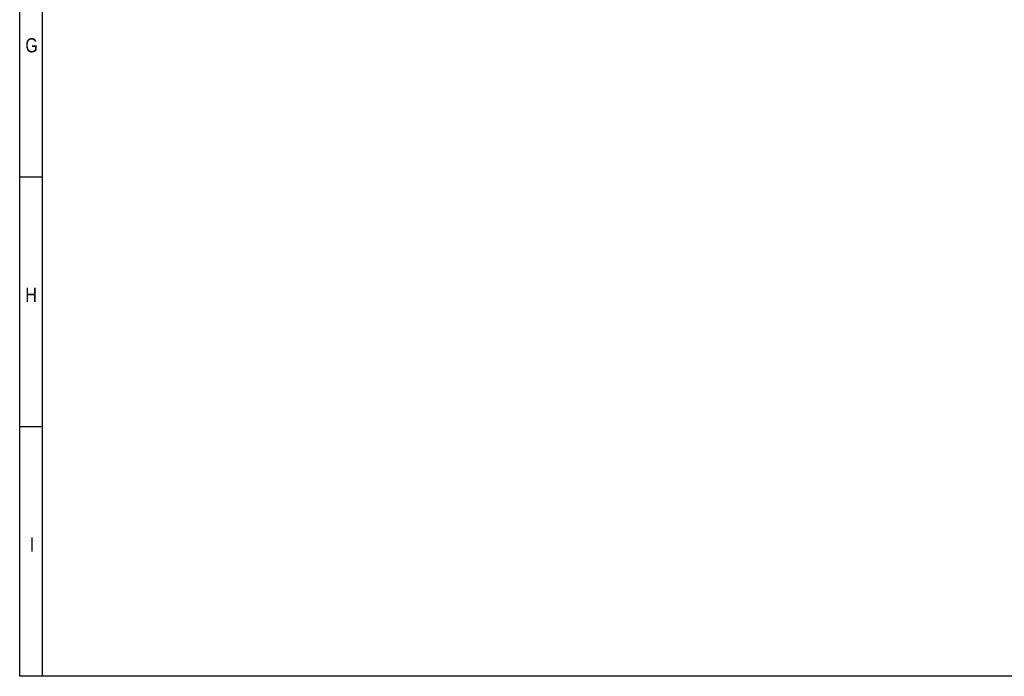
# Model space of a CAD drawing. Header units: millimetres. Extents: x 10 to 580, y 10 to 410.
# Tile 1 of 24: x 10 to 183, y 10 to 126. Entities that reach past the tile are written whole.
import ezdxf

# ---------------------------------------------------------------- set-up
doc = ezdxf.new("R2010")
doc.units = ezdxf.units.MM
doc.layers.add('10', color=7, linetype='Continuous')
doc.styles.add('SEACAD_Arial', font='arial.ttf')

msp = doc.modelspace()

# ---------------------------------------------------------------- linework, layer by layer
at = {"layer": '10', "color": 7, "linetype": 'Continuous'}
for p, q in [((14, 10), (14, 406)), ((14, 98), (10, 98)), ((14, 54), (10, 54))]:
    msp.add_line(p, q, dxfattribs=at)
msp.add_lwpolyline([(10, 10), (10, 410), (580, 410), (580, 10), (10, 10)], dxfattribs=at)

# ---------------------------------------------------------------- texts
at = {"layer": '10', "char_height": 2.5, "attachment_point": 1, "style": 'SEACAD_Arial'}
for s, insert, width in [('{\\farial rounded mt|b0||i0||c0|p34;\\C7;\\H2.50000002;\\W0.8;G}', (11, 122.5), 2.119575), ('{\\farial rounded mt|b0||i0||c0|p34;\\C7;\\H2.50000002;\\W0.8;H}', (11, 78.5), 1.956532), ('{\\farial rounded mt|b0||i0||c0|p34;\\C7;\\H2.50000002;\\W0.8;I}', (11.7899, 34.5), 0.76088)]:
    msp.add_mtext(s, dxfattribs=dict(at, insert=insert, width=width))

doc.saveas('drawing.dxf')
